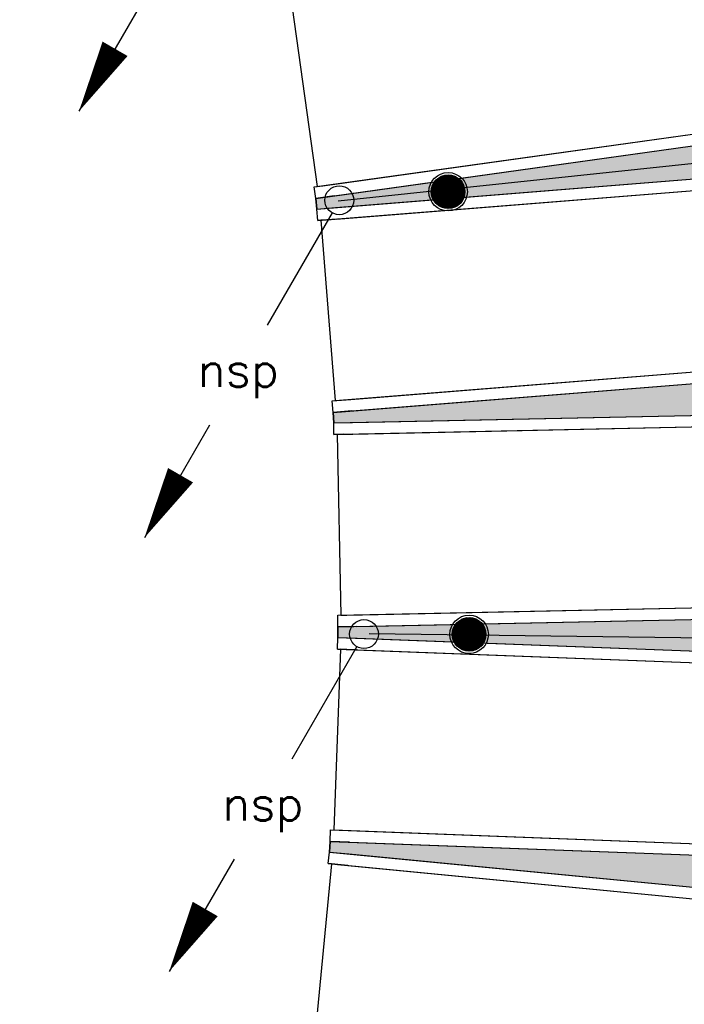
# Model space of a CAD drawing. Header units: millimetres. Extents: x -4107 to 114693, y -37499 to 54671.
# Tile 75 of 156: x 48516 to 51971, y -867 to 4250. Entities that reach past the tile are written whole.
import ezdxf
from ezdxf.enums import TextEntityAlignment as Align

# ---------------------------------------------------------------- set-up
doc = ezdxf.new("R2010")
doc.units = ezdxf.units.MM
doc.header["$LTSCALE"] = 50
for name, color, linetype in [('XREF_06_PLAFOND$0$AA35RJ8-_HWOLCEMENT', 242, 'Continuous'), ('XREF_06_PLAFOND$0$AI45----_PLAFONDAFW', 2, 'Continuous'), ('XREF_06_Sprinkler installatie$0$WL524---', 4, 'Continuous'), ('XREF_06_Sprinkler installatie$0$WL6516--', 4, 'Continuous'), ('XREF_06_Sprinkler installatie$0$WL6517--', 4, 'Continuous'), ('XREF_06_werkset$0$AA31-O--_GLAS', 242, 'Continuous'), ('XREF_06_werkset$0$AL31-O--_GLAS', 2, 'Continuous')]:
    doc.layers.add(name, color=color, linetype=linetype)
doc.styles.add('XREF_06_Sprinkler installatie$0$BURO-018', font='simplex.shx', dxfattribs={"height": 180})
doc.styles.add('XREF_06_Sprinkler installatie$0$Standard', font='txt')

# ---------------------------------------------------------------- blocks, each defined once
blk = doc.blocks.new('XREF_06_Sprinkler installatie$0$SP-KOP02')
at = {"color": 0, "linetype": 'Continuous'}
for p, q in [((-0.8747061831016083, -0.022678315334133), (0.02267831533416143, 0.8747061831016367)), ((-0.8470212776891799, -0.2194998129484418), (0.2194998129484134, 0.8470212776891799)), ((-0.8433590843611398, 0.2331751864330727), (-0.2331751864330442, 0.8433590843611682)), ((-0.7864924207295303, -0.383477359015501), (0.3834773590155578, 0.7864924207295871)), ((-0.7015012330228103, -0.5229925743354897), (0.5229925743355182, 0.7015012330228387)), ((-0.5952920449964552, -0.6412897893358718), (0.6412897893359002, 0.5952920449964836)), ((-0.4685024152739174, -0.7390065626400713), (0.7390065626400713, 0.4685024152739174)), ((-0.3195518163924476, -0.8145623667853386), (0.8145623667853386, 0.3195518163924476)), ((-0.1436165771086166, -0.8631335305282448), (0.8631335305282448, 0.1436165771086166)), ((0.07198970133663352, -0.8720336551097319), (0.8720336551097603, -0.0719897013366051)), ((0.3806791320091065, -0.7878506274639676), (0.7878506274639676, -0.3806791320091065))]:
    blk.add_line(p, q, dxfattribs=at)
at = {"color": 0, "linetype": 'Continuous', "const_width": 0.875}
blk.add_lwpolyline([(-0.4375, 0, 1), (0.4375, 0, 1)], format="xyb", close=True, dxfattribs=at)
at = {"color": 0, "linetype": 'Continuous'}
for radius in [1, 0.8750001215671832]:
    blk.add_circle((0, 0), radius, dxfattribs=at)
at = {"color": 0, "linetype": 'Continuous', "style": 'XREF_06_Sprinkler installatie$0$Standard', "flags": 1}
for tag, p in [('SP_MATCODE', (2, 2)), ('SP_TEMP', (2, -3)), ('SP_DOORL', (2, -5)), ('SP_KFACT', (2, -7)), ('SP_SPRHK', (2, -9)), ('SP_KLEP', (2, -11))]:
    blk.add_attdef(tag, p, '', height=1, dxfattribs=at)
blk = doc.blocks.new('XREF_06_Sprinkler installatie$0$LDV2')
at = {"color": 0, "linetype": 'Continuous'}
for p, q in [((-0.25, -0.4330127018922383), (-2.5, -4.330127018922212)), ((-4.5, -7.794228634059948), (-6.75, -11.69134295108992))]:
    blk.add_line(p, q, dxfattribs=at)
blk.add_lwpolyline([(-6.749999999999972, -11.69134295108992, 0, 1, 0), (-5.499999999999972, -9.526279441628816, 1, 1, 0)], format="xyseb", dxfattribs=at)
blk.add_circle((0, 0), 0.5, dxfattribs=at)
at = {"color": 0, "linetype": 'Continuous', "style": 'XREF_06_Sprinkler installatie$0$BURO-018'}
blk.add_attdef('LD_TEXT1', text='', height=1.8, dxfattribs=at).set_placement((-3.5, -6.06217782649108), align=Align.MIDDLE)
blk = doc.blocks.new('XREF_06_Sprinkler installatie')
at = {"layer": 'XREF_06_Sprinkler installatie$0$WL524---'}
for p, q in [((50171.6192459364, 3309.005124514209), (58451.71231513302, 4183.536737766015)), ((50333.44162590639, 1059.570020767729), (57757.13018850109, 967.2007333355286))]:
    blk.add_line(p, q, dxfattribs=at)
at = {"layer": 'XREF_06_Sprinkler installatie$0$WL6516--', "xscale": 99.9999999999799, "yscale": 100, "zscale": 100, "rotation": 7.589429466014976}
for p in [(50743.16624436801, 3355.850415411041), (50852.24615206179, 1055.622042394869)]:
    blk.add_blockref('XREF_06_Sprinkler installatie$0$SP-KOP02', p, dxfattribs=at)
at = {"layer": 'XREF_06_Sprinkler installatie$0$WL6517--'}
ref = blk.add_blockref('XREF_06_Sprinkler installatie$0$LDV2', (49837.04897113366, 5527.651244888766), dxfattribs=dict(at, xscale=150, yscale=150, zscale=150))
ref.add_attrib('LD_TEXT1', 'nsp', dxfattribs={"layer": '0', "color": 1, "linetype": 'Continuous', "height": 180, "style": 'XREF_06_Sprinkler installatie$0$BURO-018'}).set_placement((49312.04897113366, 4618.324570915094), align=Align.MIDDLE)
ref = blk.add_blockref('XREF_06_Sprinkler installatie$0$LDV2', (50177.42960060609, 3311.591597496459), dxfattribs=dict(at, xscale=150, yscale=150, zscale=150))
ref.add_attrib('LD_TEXT1', 'nsp', dxfattribs={"layer": '0', "color": 1, "linetype": 'Continuous', "height": 180, "style": 'XREF_06_Sprinkler installatie$0$BURO-018'}).set_placement((49652.42960060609, 2402.264923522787), align=Align.MIDDLE)
ref = blk.add_blockref('XREF_06_Sprinkler installatie$0$LDV2', (50305.69947202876, 1057.295850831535), dxfattribs=dict(at, xscale=150, yscale=150, zscale=150))
ref.add_attrib('LD_TEXT1', 'nsp', dxfattribs={"layer": '0', "color": 1, "linetype": 'Continuous', "height": 180, "style": 'XREF_06_Sprinkler installatie$0$BURO-018'}).set_placement((49780.69947202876, 147.9691768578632), align=Align.MIDDLE)
blk = doc.blocks.new('XREF_06_PLAFOND')
at = {"layer": 'XREF_06_PLAFOND$0$AA35RJ8-_HWOLCEMENT'}
h = blk.add_hatch(dxfattribs=at)
h.set_pattern_fill('AR-SAND', color=3, scale=100, style=0)
h.set_pattern_definition([(37.50000000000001, (0, 0), (-6.299335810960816, 192.6823769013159), [0, -152, 0, -170, 0, -162.5]), (7.499999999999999, (0, 0), (176.9776705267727, 282.214606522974), [0, -82, 0, -137, 0, -52.5]), (327.5, (-123, 0), (311.4141861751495, 0.5659053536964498), [0, -50, 0, -180, 0, -235]), (317.5, (-123, 0), (300.6126604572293, 87.76755649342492), [0, -25, 0, -118, 0, -135])])
edge = h.paths.add_edge_path()
edge.add_line((43127.04887023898, -14243.25162892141), (58419.29647952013, -19206.13297305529))
edge.add_line((58419.29647952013, -19206.13297305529), (67730.87269928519, 8108.948189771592))
edge.add_arc((59883.23607820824, 10784.1687430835), 8291.091939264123, 341.1760102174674, 446.9102219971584)
edge.add_line((60330.1314530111, 19063.20794273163), (33916.7844101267, 20627.60775219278))
edge.add_line((33916.7844101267, 20627.60775219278), (34420.02436113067, 20584.78062658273))
edge.add_line((34420.02436113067, 20584.78062658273), (35543.88606532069, 20485.58641574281))
edge.add_line((35543.88606532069, 20485.58641574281), (36683.33336352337, 20381.71918577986))
edge.add_line((36683.33336352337, 20381.71918577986), (37848.92456210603, 20273.15912410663))
edge.add_line((37848.92456210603, 20273.15912410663), (39050.91744796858, 20148.3204883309))
edge.add_line((39050.91744796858, 20148.3204883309), (40285.13824239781, 19981.57885795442))
edge.add_line((40285.13824239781, 19981.57885795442), (41548.56695255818, 19763.07087014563))
edge.add_line((41548.56695255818, 19763.07087014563), (42829.37255468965, 19472.47309570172))
edge.add_line((42829.37255468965, 19472.47309570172), (44122.54856201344, 19109.03932877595))
edge.add_line((44122.54856201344, 19109.03932877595), (45423.19442861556, 18664.8017332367))
edge.add_line((45423.19442861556, 18664.8017332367), (46722.23039031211, 18132.45568087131))
edge.add_line((46722.23039031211, 18132.45568087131), (48008.44423961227, 17504.01533892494))
edge.add_line((48008.44423961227, 17504.01533892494), (49268.41402102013, 16772.41586086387))
edge.add_line((49268.41402102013, 16772.41586086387), (50485.14121476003, 15932.00678819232))
edge.add_line((50485.14121476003, 15932.00678819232), (51639.94840154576, 14978.62950313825))
edge.add_line((51639.94840154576, 14978.62950313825), (52710.00925371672, 13913.14789918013))
edge.add_line((52710.00925371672, 13913.14789918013), (53675.06119198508, 12736.92995862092))
edge.add_line((53675.06119198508, 12736.92995862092), (54512.83827906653, 11458.33669826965))
edge.add_line((54512.83827906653, 11458.33669826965), (55208.84249379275, 10080.09435555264))
edge.add_line((55208.84249379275, 10080.09435555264), (55817.14392358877, 8209.237630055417))
edge.add_line((55817.14392358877, 8209.237630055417), (56064.79888051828, 6685.216355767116))
edge.add_line((56064.79888051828, 6685.216355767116), (56139.18603854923, 5158.409975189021))
edge.add_line((56139.18603854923, 5158.409975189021), (56050.42771043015, 3639.54992685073))
edge.add_line((56050.42771043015, 3639.54992685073), (55811.61481071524, 2148.493363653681))
edge.add_line((55811.61481071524, 2148.493363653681), (55438.33070262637, 698.2634298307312))
edge.add_line((55438.33070262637, 698.2634298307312), (54948.52871139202, -697.01664341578))
edge.add_line((54948.52871139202, -697.01664341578), (54359.76044362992, -2029.725753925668))
edge.add_line((54359.76044362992, -2029.725753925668), (53688.99546489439, -3294.382895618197))
edge.add_line((53688.99546489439, -3294.382895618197), (52951.54877481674, -4488.969852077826))
edge.add_line((52951.54877481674, -4488.969852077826), (52160.88045261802, -5613.18972197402))
edge.add_line((52160.88045261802, -5613.18972197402), (51328.73153047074, -6667.664216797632))
edge.add_line((51328.73153047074, -6667.664216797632), (50463.75146826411, -7655.955443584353))
edge.add_line((50463.75146826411, -7655.955443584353), (49570.42825012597, -8575.722519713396))
edge.add_line((49570.42825012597, -8575.722519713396), (48670.28306808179, -9436.444537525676))
edge.add_line((48670.28306808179, -9436.444537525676), (47771.5592251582, -10244.32264516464))
edge.add_line((47771.5592251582, -10244.32264516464), (46892.70251351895, -11017.6266019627))
edge.add_line((46892.70251351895, -11017.6266019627), (46032.23044076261, -11771.75945422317))
edge.add_line((46032.23044076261, -11771.75945422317), (45181.61535002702, -12512.94673758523))
edge.add_line((45181.61535002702, -12512.94673758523), (44331.04209818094, -13249.41831865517))
edge.add_line((44331.04209818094, -13249.41831865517), (43127.04887023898, -14243.25162892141))
h.paths.add_polyline_path([(59430.21077029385, 12248.15111557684), (59662.82696235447, 12964.92137524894), (60019.51358446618, 12849.16450242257), (59786.89739240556, 12132.39424275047)], flags=24)
h.paths.add_polyline_path([(60617.17492693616, 10425.45017012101), (61333.94518660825, 10192.8339780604), (61218.18831378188, 9836.147355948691), (60501.41805410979, 10068.7635480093)], flags=24)
at = {"layer": 'XREF_06_PLAFOND$0$AI45----_PLAFONDAFW'}
h = blk.add_hatch(dxfattribs=at)
h.set_pattern_fill('_USER,_O', color=256, scale=1800, pattern_type=0)
h.set_pattern_definition([(351.94, (60508.45538535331, -17546.47061425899), (252.3780553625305, 1782.219211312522), [])])
edge = h.paths.add_edge_path(flags=16)
edge.add_arc((41622.22216217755, 26897.39712025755), 5449.922828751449, 0, 180)
edge.add_arc((41622.22216217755, 26897.39712025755), 5449.922828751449, 180, 360)
h.paths.add_polyline_path([(49833.5168537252, 30277.31994900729), (51633.51685374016, 30277.31994900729), (51633.51685363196, 27677.31994893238), (49833.51685351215, 27677.31994900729)], flags=16)
edge = h.paths.add_edge_path(flags=16)
edge.add_arc((86127.26898417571, 26613.49231747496), 3800.000000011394, 0, 180)
edge.add_arc((86127.26898417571, 26613.49231747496), 3800.000000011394, 180, 360)
edge = h.paths.add_edge_path(flags=16)
edge.add_arc((74998.81403571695, -10766.81305209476), 5450.000005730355, 0, 180)
edge.add_arc((74998.81403571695, -10766.81305209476), 5450.000005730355, 180, 360)
edge = h.paths.add_edge_path()
edge.add_arc((59888.12586944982, 10791.11494689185), 9323.877918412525, 341.2423601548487, 446.6290869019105)
edge.add_line((60436.36613652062, 20098.86075600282), (31243.25169369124, 21827.80385779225))
edge.add_line((31243.25169369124, 21827.80385779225), (28955.06492372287, 21950.50756966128))
edge.add_line((28955.06492372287, 21950.50756966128), (30807.03278968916, 36094.67203092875))
edge.add_line((30807.03278968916, 36094.67203092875), (95373.92533888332, 36094.67203087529))
edge.add_line((95373.92533888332, 36094.67203087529), (86392.75272236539, -27327.71370024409))
edge.add_line((86392.75272236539, -27327.7137002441), (59702.27815864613, -18665.75197252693))
edge.add_line((59702.27815864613, -18665.75197252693), (68716.7870859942, 7792.875369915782))
h = blk.add_hatch(dxfattribs=at)
h.set_pattern_fill('_USER,_O', color=256, scale=600, angle=90, pattern_type=0)
h.set_pattern_definition([(81.93999999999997, (95317.8413266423, 35698.87331730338), (-594.0730704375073, 84.12601845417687), [])])
edge = h.paths.add_edge_path(flags=16)
edge.add_arc((86127.26898417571, 26613.49231747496), 3800.000000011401, 0, 360)
edge = h.paths.add_edge_path(flags=16)
edge.add_arc((74998.81403571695, -10766.81305209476), 5450.000005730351, 0, 360)
edge = h.paths.add_edge_path(flags=16)
edge.add_arc((41622.22216217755, 26897.39712025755), 5449.922828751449, 0, 360)
h.paths.add_polyline_path([(49933.51685366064, 30177.31994903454), (51533.51685368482, 30177.31994903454), (51533.51685368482, 27777.31994900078), (49933.51685366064, 27777.31994900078)], flags=16)
edge = h.paths.add_edge_path()
edge.add_arc((59888.12586944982, 10791.11494689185), 9323.877918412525, 341.2423601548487, 446.6290869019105)
edge.add_line((60436.36613652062, 20098.86075600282), (31243.25169369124, 21827.80385779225))
edge.add_line((31243.25169369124, 21827.80385779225), (28955.06492372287, 21950.50756966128))
edge.add_line((28955.06492372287, 21950.50756966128), (30807.03278968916, 36094.67203092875))
edge.add_line((30807.03278968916, 36094.67203092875), (95373.92533888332, 36094.67203087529))
edge.add_line((95373.92533888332, 36094.67203087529), (86392.75272236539, -27327.71370024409))
edge.add_line((86392.75272236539, -27327.7137002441), (59702.27815864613, -18665.75197252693))
edge.add_line((59702.27815864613, -18665.75197252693), (68716.7870859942, 7792.875369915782))
blk = doc.blocks.new('XREF_06_werkset')
at = {"layer": 'XREF_06_werkset$0$AA31-O--_GLAS'}
for points in [[(54671.36335910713, 3633.800258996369), (54866.73189726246, 3991.140348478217), (50150.29737314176, 3334.719717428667), (50150.29712025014, 3334.721534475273), (50055.18753336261, 3321.484438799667), (50061.23787068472, 3265.851665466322)], [(54755.61941027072, 2577.147898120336), (50242.34036112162, 2216.928923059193), (50145.51843995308, 2209.20755090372), (50148.2493319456, 2154.72010021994), (54489.27070534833, 2245.516546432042)], [(54511.43201525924, 1185.745816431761), (50268.79625011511, 1097.007195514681), (50170.39452029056, 1094.951450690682), (50169.92979893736, 1038.93485108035), (50269.71599213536, 1035.161099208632), (54186.55999583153, 886.9107382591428)], [(54146.49791587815, -172.3350296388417), (50129.86517571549, -20.30772067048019), (50126.13624030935, -75.69393997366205), (50227.02312541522, -85.4594492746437), (53777.40602287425, -429.2521221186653)]]:
    blk.add_hatch(color=256, dxfattribs=at).paths.add_polyline_path(points)
for points in [[(50061.23787068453, 3265.851665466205), (50055.17224550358, 3321.482311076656)], [(50148.24933194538, 2154.720100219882), (50145.51843995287, 2209.207550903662)], [(50169.92979893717, 1038.934851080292), (50170.39452029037, 1094.951450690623)], [(50126.13624030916, -75.69393997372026), (50129.8651757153, -20.3077206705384)]]:
    blk.add_lwpolyline(points, dxfattribs=at)
at = {"layer": 'XREF_06_werkset$0$AL31-O--_GLAS', "extrusion": (-0.4828745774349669, -0.06720518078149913, -0.8731068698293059)}
for p, q in [((49932.90397886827, 4314.103748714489), (50062.46812368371, 3383.075751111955)), ((50046.90219370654, 3380.909630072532), (50142.02732134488, 3394.147036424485)), ((50055.17224550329, 3321.482311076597), (50046.90219370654, 3380.909630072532)), ((50062.46812368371, 3383.075751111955), (50092.73520975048, 3387.287653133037)), ((50150.29737314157, 3334.71971742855), (50055.17224550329, 3321.482311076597))]:
    blk.add_line(p, q, dxfattribs=at)
at = {"layer": 'XREF_06_werkset$0$AL31-O--_GLAS', "extrusion": (-0.8647738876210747, -0.1203400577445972, 0.4875288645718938)}
for p, q in [((49932.90397886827, 4314.103748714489), (50062.46812368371, 3383.075751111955)), ((50046.90219370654, 3380.909630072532), (54858.46321135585, 4050.569709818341)), ((50062.46812368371, 3383.075751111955), (54878.88247080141, 4053.411304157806)), ((50055.17224550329, 3321.482311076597), (54866.73299334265, 3991.142353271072)), ((50055.17224550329, 3321.482311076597), (50046.90219370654, 3380.909630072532))]:
    blk.add_line(p, q, dxfattribs=at)
at = {"layer": 'XREF_06_werkset$0$AL31-O--_GLAS', "extrusion": (-0.1378341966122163, 0.9904553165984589, -8.130920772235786e-06)}
for p, q in [((50046.90219370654, 3380.909630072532), (54858.46321135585, 4050.569709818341)), ((50142.02732134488, 3394.147036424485), (54983.2475746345, 4067.935008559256)), ((50046.90219370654, 3380.909630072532), (50142.02732134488, 3394.147036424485))]:
    blk.add_line(p, q, dxfattribs=at)
at = {"layer": 'XREF_06_werkset$0$AL31-O--_GLAS', "extrusion": (0.1378341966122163, -0.9904553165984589, 8.130920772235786e-06)}
for p, q in [((50062.46812368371, 3383.075751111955), (54878.88247080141, 4053.411304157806)), ((50092.73520975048, 3387.287653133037), (54918.5865863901, 4058.936626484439)), ((50150.29737314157, 3334.71971742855), (54991.51735662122, 4008.507652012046)), ((50055.17224550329, 3321.482311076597), (54866.73299334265, 3991.142353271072)), ((50062.46812368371, 3383.075751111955), (50092.73520975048, 3387.287653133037)), ((50150.29737314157, 3334.71971742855), (50055.17224550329, 3321.482311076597))]:
    blk.add_line(p, q, dxfattribs=at)
at = {"layer": 'XREF_06_werkset$0$AL31-O--_GLAS', "extrusion": (0.8647738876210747, 0.1203400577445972, -0.4875288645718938)}
for p, q in [((50092.73520975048, 3387.287653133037), (54918.5865863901, 4058.936626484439)), ((50142.02732134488, 3394.147036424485), (54983.2475746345, 4067.935008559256)), ((50150.29737314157, 3334.71971742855), (54991.51735662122, 4008.507652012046))]:
    blk.add_line(p, q, dxfattribs=at)
at = {"layer": 'XREF_06_werkset$0$AL31-O--_GLAS', "extrusion": (-0.0795099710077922, 0.9968340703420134, -2.67528336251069e-05)}
for p, q in [((50061.23787068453, 3265.851665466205), (54671.35926518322, 3633.799932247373)), ((50158.05979185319, 3273.57303762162), (54795.54105463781, 3643.704981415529)), ((50081.85205604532, 3207.305118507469), (54696.44966932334, 3575.610646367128)), ((50112.65903096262, 3209.761918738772), (54735.96205687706, 3578.762252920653)), ((50061.23787068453, 3265.851665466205), (50158.05979185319, 3273.57303762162)), ((50112.65903096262, 3209.761918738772), (50081.85205604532, 3207.305118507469)), ((50140.7478416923, 2269.017595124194), (54750.85505991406, 2636.96473045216)), ((50237.56976286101, 2276.738967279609), (54875.03684936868, 2646.869779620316)), ((50140.7478416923, 2269.017595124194), (50237.56976286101, 2276.738967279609))]:
    blk.add_line(p, q, dxfattribs=at)
at = {"layer": 'XREF_06_werkset$0$AL31-O--_GLAS', "extrusion": (-0.8801992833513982, -0.07019429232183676, 0.4693846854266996)}
for p, q in [((50061.23787068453, 3265.851665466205), (54671.35926518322, 3633.799932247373)), ((50066.00846894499, 3206.041621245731), (54676.12901286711, 3573.989820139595)), ((50081.85205604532, 3207.305118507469), (54696.44966932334, 3575.610646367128)), ((50066.00846894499, 3206.041621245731), (50061.23787068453, 3265.851665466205)), ((50081.85205604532, 3207.305118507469), (50156.59142879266, 2270.281092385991)), ((50140.7478416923, 2269.017595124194), (54750.85505991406, 2636.96473045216)), ((50156.59142879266, 2270.281092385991), (54771.17571637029, 2638.585556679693)), ((50145.51843995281, 2209.207550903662), (54755.62480759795, 2577.154618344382)), ((50145.51843995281, 2209.207550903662), (50140.7478416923, 2269.017595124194))]:
    blk.add_line(p, q, dxfattribs=at)
at = {"layer": 'XREF_06_werkset$0$AL31-O--_GLAS', "extrusion": (0.8801992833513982, 0.07019429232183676, -0.4693846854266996)}
for p, q in [((50158.05979185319, 3273.57303762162), (54795.54105463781, 3643.704981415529)), ((50162.83039011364, 3213.762993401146), (54800.31080232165, 3583.894869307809)), ((50112.65903096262, 3209.761918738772), (54735.96205687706, 3578.762252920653)), ((50187.39840370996, 2272.737892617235), (54810.68810392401, 2641.73716323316)), ((50237.56976286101, 2276.738967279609), (54875.03684936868, 2646.869779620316)), ((50242.34036112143, 2216.928923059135), (54879.80659705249, 2587.059667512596))]:
    blk.add_line(p, q, dxfattribs=at)
at = {"layer": 'XREF_06_werkset$0$AL31-O--_GLAS', "extrusion": (0.0795099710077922, -0.9968340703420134, 2.67528336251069e-05)}
for p, q in [((50162.83039011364, 3213.762993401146), (54800.31080232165, 3583.894869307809)), ((50066.00846894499, 3206.041621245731), (54676.12901286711, 3573.989820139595)), ((50162.83039011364, 3213.762993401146), (50066.00846894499, 3206.041621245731)), ((50156.59142879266, 2270.281092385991), (54771.17571637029, 2638.585556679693)), ((50187.39840370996, 2272.737892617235), (54810.68810392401, 2641.73716323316)), ((50145.51843995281, 2209.207550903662), (54755.62480759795, 2577.154618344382)), ((50242.34036112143, 2216.928923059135), (54879.80659705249, 2587.059667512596)), ((50156.59142879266, 2270.281092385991), (50187.39840370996, 2272.737892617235)), ((50242.34036112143, 2216.928923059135), (50145.51843995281, 2209.207550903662))]:
    blk.add_line(p, q, dxfattribs=at)
at = {"layer": 'XREF_06_werkset$0$AL31-O--_GLAS', "extrusion": (-0.4678967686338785, -0.03734431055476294, -0.8829937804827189)}
for p, q in [((50061.23787068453, 3265.851665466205), (50158.05979185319, 3273.57303762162)), ((50066.00846894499, 3206.041621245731), (50061.23787068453, 3265.851665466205)), ((50162.83039011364, 3213.762993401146), (50066.00846894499, 3206.041621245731)), ((50112.65903096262, 3209.761918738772), (50081.85205604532, 3207.305118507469)), ((50081.85205604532, 3207.305118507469), (50156.59142879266, 2270.281092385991)), ((50140.7478416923, 2269.017595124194), (50237.56976286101, 2276.738967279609)), ((50145.51843995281, 2209.207550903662), (50140.7478416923, 2269.017595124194)), ((50156.59142879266, 2270.281092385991), (50187.39840370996, 2272.737892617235)), ((50242.34036112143, 2216.928923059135), (50145.51843995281, 2209.207550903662))]:
    blk.add_line(p, q, dxfattribs=at)
at = {"layer": 'XREF_06_werkset$0$AL31-O--_GLAS', "extrusion": (-0.02089168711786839, 0.9997817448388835, -9.812590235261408e-06)}
for p, q in [((50148.24933194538, 2154.720100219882), (54489.29470634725, 2245.517048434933)), ((50246.65106176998, 2156.775845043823), (54612.20636716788, 2248.085440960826)), ((50148.24933194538, 2154.720100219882), (50246.65106176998, 2156.775845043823)), ((50165.60493441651, 2095.069590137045), (54510.66073102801, 2185.950420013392)), ((50196.91457572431, 2095.723690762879), (54549.76898674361, 2186.76763581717)), ((50196.91457572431, 2095.723690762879), (50165.60493441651, 2095.069590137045)), ((50169.1410190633, 1154.938355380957), (54510.18149727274, 1245.735201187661)), ((50267.54274888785, 1156.994100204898), (54633.09315809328, 1248.303593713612)), ((50169.1410190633, 1154.938355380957), (50267.54274888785, 1156.994100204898))]:
    blk.add_line(p, q, dxfattribs=at)
at = {"layer": 'XREF_06_werkset$0$AL31-O--_GLAS', "extrusion": (-0.8945611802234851, -0.0186885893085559, 0.4465546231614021)}
for p, q in [((50148.24933194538, 2154.720100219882), (54489.29470634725, 2245.517048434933)), ((50149.50283317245, 2094.733195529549), (50148.24933194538, 2154.720100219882)), ((50149.50283317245, 2094.733195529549), (54490.54791380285, 2185.530137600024)), ((50165.60493441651, 2095.069590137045), (54510.66073102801, 2185.950420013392)), ((50165.60493441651, 2095.069590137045), (50185.24312030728, 1155.274749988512)), ((50169.1410190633, 1154.938355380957), (54510.18149727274, 1245.735201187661)), ((50185.24312030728, 1155.274749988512), (54530.29431449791, 1246.155483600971)), ((50170.39452029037, 1094.951450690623), (54511.43470472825, 1185.748290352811)), ((50170.39452029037, 1094.951450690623), (50169.1410190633, 1154.938355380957))]:
    blk.add_line(p, q, dxfattribs=at)
at = {"layer": 'XREF_06_werkset$0$AL31-O--_GLAS', "extrusion": (0.8945611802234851, 0.0186885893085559, -0.4465546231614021)}
for p, q in [((50246.65106176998, 2156.775845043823), (54612.20636716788, 2248.085440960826)), ((50196.91457572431, 2095.723690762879), (54549.76898674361, 2186.76763581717)), ((50247.90456299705, 2096.788940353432), (54613.45957462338, 2188.098530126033)), ((50216.55276161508, 1155.928850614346), (54569.40257021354, 1246.972699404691)), ((50267.54274888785, 1156.994100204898), (54633.09315809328, 1248.303593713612)), ((50268.79625011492, 1097.007195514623), (54634.34636554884, 1188.316682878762))]:
    blk.add_line(p, q, dxfattribs=at)
at = {"layer": 'XREF_06_werkset$0$AL31-O--_GLAS', "extrusion": (-0.4464569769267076, -0.009338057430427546, -0.8947563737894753)}
for p, q in [((50148.24933194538, 2154.720100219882), (50246.65106176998, 2156.775845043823)), ((50149.50283317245, 2094.733195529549), (50148.24933194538, 2154.720100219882)), ((50247.90456299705, 2096.788940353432), (50149.50283317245, 2094.733195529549)), ((50196.91457572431, 2095.723690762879), (50165.60493441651, 2095.069590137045)), ((50165.60493441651, 2095.069590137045), (50185.24312030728, 1155.274749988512)), ((50169.1410190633, 1154.938355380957), (50267.54274888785, 1156.994100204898)), ((50170.39452029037, 1094.951450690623), (50169.1410190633, 1154.938355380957)), ((50185.24312030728, 1155.274749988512), (50216.55276161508, 1155.928850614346)), ((50268.79625011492, 1097.007195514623), (50170.39452029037, 1094.951450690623))]:
    blk.add_line(p, q, dxfattribs=at)
at = {"layer": 'XREF_06_werkset$0$AL31-O--_GLAS', "extrusion": (0.02089168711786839, -0.9997817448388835, 9.812590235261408e-06)}
for p, q in [((50149.50283317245, 2094.733195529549), (54490.54791380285, 2185.530137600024)), ((50247.90456299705, 2096.788940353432), (54613.45957462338, 2188.098530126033)), ((50247.90456299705, 2096.788940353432), (50149.50283317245, 2094.733195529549)), ((50185.24312030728, 1155.274749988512), (54530.29431449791, 1246.155483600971)), ((50216.55276161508, 1155.928850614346), (54569.40257021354, 1246.972699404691)), ((50170.39452029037, 1094.951450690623), (54511.43470472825, 1185.748290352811)), ((50268.79625011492, 1097.007195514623), (54634.34636554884, 1188.316682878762)), ((50185.24312030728, 1155.274749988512), (50216.55276161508, 1155.928850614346)), ((50268.79625011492, 1097.007195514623), (50170.39452029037, 1094.951450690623))]:
    blk.add_line(p, q, dxfattribs=at)
at = {"layer": 'XREF_06_werkset$0$AL31-O--_GLAS', "extrusion": (-0.9071472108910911, 0.03430683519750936, 0.4194126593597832)}
for p, q in [((50167.66199007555, 978.9777243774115), (50169.92979893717, 1038.934851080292)), ((50169.92979893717, 1038.934851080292), (54186.55675904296, 886.9077608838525)), ((50183.99063987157, 978.3602013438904), (50148.46163437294, 39.03188299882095)), ((50167.66199007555, 978.9777243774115), (54184.28927735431, 826.9506217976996)), ((50183.99063987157, 978.3602013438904), (54204.10335902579, 826.2011771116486)), ((50129.8651757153, -20.3077206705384), (50132.13298457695, 39.64940603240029)), ((50132.13298457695, 39.64940603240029), (54148.76539756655, -112.3778905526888)), ((50148.46163437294, 39.03188299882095), (54168.57947923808, -113.1273352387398)), ((50129.8651757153, -20.3077206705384), (54146.49791587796, -172.3350296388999))]:
    blk.add_line(p, q, dxfattribs=at)
at = {"layer": 'XREF_06_werkset$0$AL31-O--_GLAS', "extrusion": (-0.4191125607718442, 0.01586317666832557, -0.9077956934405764)}
for p, q in [((50167.66199007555, 978.9777243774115), (50169.92979893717, 1038.934851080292)), ((50169.92979893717, 1038.934851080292), (50269.71599213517, 1035.161099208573)), ((50183.99063987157, 978.3602013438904), (50148.46163437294, 39.03188299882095)), ((50267.44818327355, 975.2039725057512), (50167.66199007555, 978.9777243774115)), ((50215.74079225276, 977.1594621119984), (50183.99063987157, 978.3602013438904)), ((50129.8651757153, -20.3077206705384), (50132.13298457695, 39.64940603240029)), ((50132.13298457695, 39.64940603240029), (50231.91917777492, 35.87565416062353)), ((50148.46163437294, 39.03188299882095), (50180.21178675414, 37.83114376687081)), ((50229.65136891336, -24.08147254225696), (50129.8651757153, -20.3077206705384))]:
    blk.add_line(p, q, dxfattribs=at)
at = {"layer": 'XREF_06_werkset$0$AL31-O--_GLAS', "extrusion": (0.03779681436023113, 0.9992854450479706, 1.181091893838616e-05)}
for p, q in [((50169.92979893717, 1038.934851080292), (50269.71599213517, 1035.161099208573)), ((50169.92979893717, 1038.934851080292), (54186.55675904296, 886.9077608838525)), ((50269.71599213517, 1035.161099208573), (54307.64281370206, 882.3278211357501)), ((50215.74079225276, 977.1594621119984), (50183.99063987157, 978.3602013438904)), ((50183.99063987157, 978.3602013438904), (54204.10335902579, 826.2011771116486)), ((50215.74079225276, 977.1594621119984), (54242.63074005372, 824.7439235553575)), ((50132.13298457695, 39.64940603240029), (50231.91917777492, 35.87565416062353)), ((50132.13298457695, 39.64940603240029), (54148.76539756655, -112.3778905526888)), ((50231.91917777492, 35.87565416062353), (54269.8514522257, -116.9578303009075))]:
    blk.add_line(p, q, dxfattribs=at)
at = {"layer": 'XREF_06_werkset$0$AL31-O--_GLAS', "extrusion": (0.9071472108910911, -0.03430683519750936, -0.4194126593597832)}
for p, q in [((50269.71599213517, 1035.161099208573), (54307.64281370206, 882.3278211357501)), ((50215.74079225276, 977.1594621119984), (54242.63074005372, 824.7439235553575)), ((50267.44818327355, 975.2039725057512), (54305.37533201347, 822.370682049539)), ((50180.21178675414, 37.83114376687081), (54207.10686026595, -114.5845887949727)), ((50231.91917777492, 35.87565416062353), (54269.8514522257, -116.9578303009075)), ((50229.65136891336, -24.08147254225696), (54267.58397053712, -176.9149693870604))]:
    blk.add_line(p, q, dxfattribs=at)
at = {"layer": 'XREF_06_werkset$0$AL31-O--_GLAS', "extrusion": (-0.03779681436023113, -0.9992854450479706, -1.181091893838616e-05)}
for p, q in [((50267.44818327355, 975.2039725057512), (50167.66199007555, 978.9777243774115)), ((50167.66199007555, 978.9777243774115), (54184.28927735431, 826.9506217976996)), ((50267.44818327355, 975.2039725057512), (54305.37533201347, 822.370682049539)), ((50148.46163437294, 39.03188299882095), (50180.21178675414, 37.83114376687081)), ((50148.46163437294, 39.03188299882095), (54168.57947923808, -113.1273352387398)), ((50180.21178675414, 37.83114376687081), (54207.10686026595, -114.5845887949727)), ((50229.65136891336, -24.08147254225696), (50129.8651757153, -20.3077206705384)), ((50129.8651757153, -20.3077206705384), (54146.49791587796, -172.3350296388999)), ((50229.65136891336, -24.08147254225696), (54267.58397053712, -176.9149693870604))]:
    blk.add_line(p, q, dxfattribs=at)
at = {"layer": 'XREF_06_werkset$0$AL31-O--_GLAS', "extrusion": (-0.9171535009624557, 0.08877735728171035, 0.388520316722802)}
for p, q in [((50120.35514080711, -135.4147812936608), (50126.13624030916, -75.69393997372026)), ((50126.13624030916, -75.69393997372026), (53777.36387852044, -429.2516674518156)), ((50136.86390382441, -137.0127737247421), (50046.29334495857, -1072.639287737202)), ((50120.35514080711, -135.4147812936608), (53771.58310003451, -488.9725398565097)), ((50136.86390382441, -137.0127737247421), (53791.02685040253, -490.8547346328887))]:
    blk.add_line(p, q, dxfattribs=at)
at = {"layer": 'XREF_06_werkset$0$AL31-O--_GLAS', "extrusion": (-0.3867115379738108, 0.03744626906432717, -0.9214401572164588)}
for p, q in [((50120.35514080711, -135.4147812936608), (50126.13624030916, -75.69393997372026)), ((50126.13624030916, -75.69393997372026), (50227.02312541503, -85.45944927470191)), ((50136.86390382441, -137.0127737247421), (50046.29334495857, -1072.639287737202)), ((50221.24202591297, -145.1802905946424), (50120.35514080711, -135.4147812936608)), ((50168.96427635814, -140.1199812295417), (50136.86390382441, -137.0127737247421))]:
    blk.add_line(p, q, dxfattribs=at)
at = {"layer": 'XREF_06_werkset$0$AL31-O--_GLAS', "extrusion": (0.09635165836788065, 0.9953473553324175, 1.27483986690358e-05)}
for p, q in [((50126.13624030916, -75.69393997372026), (50227.02312541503, -85.45944927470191)), ((50126.13624030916, -75.69393997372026), (53777.36387852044, -429.2516674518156)), ((50227.02312541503, -85.45944927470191), (53896.18679743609, -440.7539688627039)), ((50168.96427635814, -140.1199812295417), (50136.86390382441, -137.0127737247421)), ((50136.86390382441, -137.0127737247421), (53791.02685040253, -490.8547346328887)), ((50168.96427635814, -140.1199812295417), (53828.83414278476, -494.5145578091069))]:
    blk.add_line(p, q, dxfattribs=at)
at = {"layer": 'XREF_06_werkset$0$AL31-O--_GLAS', "extrusion": (0.9171535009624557, -0.08877735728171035, -0.388520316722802)}
for p, q in [((50227.02312541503, -85.45944927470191), (53896.18679743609, -440.7539688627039)), ((50168.96427635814, -140.1199812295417), (53828.83414278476, -494.5145578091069)), ((50221.24202591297, -145.1802905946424), (53890.40601895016, -500.4748412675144))]:
    blk.add_line(p, q, dxfattribs=at)
at = {"layer": 'XREF_06_werkset$0$AL31-O--_GLAS', "extrusion": (-0.09635165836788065, -0.9953473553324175, -1.27483986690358e-05)}
for p, q in [((50221.24202591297, -145.1802905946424), (50120.35514080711, -135.4147812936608)), ((50120.35514080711, -135.4147812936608), (53771.58310003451, -488.9725398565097)), ((50221.24202591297, -145.1802905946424), (53890.40601895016, -500.4748412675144))]:
    blk.add_line(p, q, dxfattribs=at)
at = {"layer": 'XREF_06_werkset$0$AL31-O--_GLAS'}
for points in [[(50055.18753336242, 3321.484438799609), (50061.23787068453, 3265.851665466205)], [(50145.51843995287, 2209.207550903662), (50148.24933194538, 2154.720100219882)], [(50170.39452029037, 1094.951450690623), (50169.92979893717, 1038.934851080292)], [(50129.8651757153, -20.3077206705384), (50126.13624030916, -75.69393997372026)]]:
    blk.add_lwpolyline(points, dxfattribs=at)

msp = doc.modelspace()

# ---------------------------------------------------------------- block references
for name in ['XREF_06_werkset', 'XREF_06_PLAFOND', 'XREF_06_PLAFOND', 'XREF_06_Sprinkler installatie', 'XREF_06_Sprinkler installatie']:
    msp.add_blockref(name, (0, 0))

doc.saveas('drawing.dxf')
